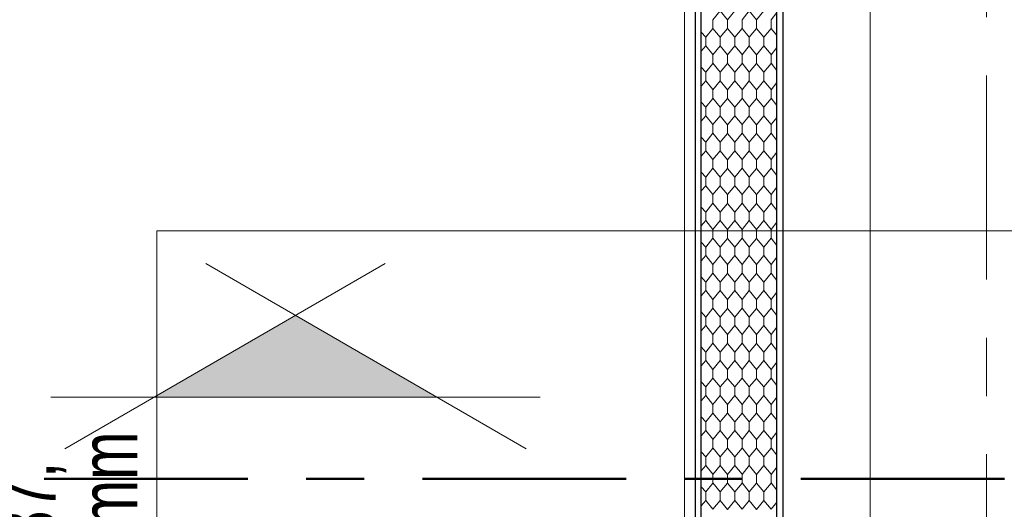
# Model space of a CAD drawing. Header units: metres. Extents: x 1306 to 1412, y -79 to 41.
# Tile 206 of 256: x 1341.459 to 1343.151, y -25.013 to -24.173. Entities that reach past the tile are written whole.
import ezdxf

# ---------------------------------------------------------------- set-up
doc = ezdxf.new("R2010")
doc.units = ezdxf.units.M
doc.header["$PDMODE"] = 65
doc.linetypes.add('AUSGEZOGEN', pattern=[0])
doc.linetypes.add('STRICHPUNKT2_S5', pattern=[0.5, 0.35, -0.05, 0.05, -0.05])
for name, color, linetype, lineweight in [('XR$2$Achsen', 4, 'AUSGEZOGEN', 13), ('XR$2$Allgemein', 4, 'AUSGEZOGEN', 13), ('XR$2$Möblierung', 4, 'AUSGEZOGEN', 13), ('XR$2$Schnitt', 1, 'STRICHPUNKT2_S5', 50), ('XR$2$Wand Mauerwerk nt', 7, 'AUSGEZOGEN', 25), ('XR$3$Maßlinie 1_50', 7, 'AUSGEZOGEN', 25), ('XR$3$Text 1_50', 3, 'AUSGEZOGEN', 18), ('XR$5$Muster', 4, 'AUSGEZOGEN', 13), ('XR$7$Türen', 3, 'AUSGEZOGEN', 18)]:
    doc.layers.add(name, color=color, linetype=linetype, lineweight=lineweight)
doc.styles.add('ARIAL', font='arial.ttf')
doc.dimstyles.new('DIMSTYLE_11', dxfattribs={"dimtxt": 0.15, "dimasz": 0.03, "dimexe": 0, "dimexo": 0, "dimgap": 0.075, "dimtad": 2, "dimrnd": 0.005, "dimzin": 4, "dimdsep": 46, "dimtxsty": 'ARIAL', "dimblk1": 'ALL_ML_STRICH', "dimblk2": 'ALL_ML_STRICH', "dimsah": 1, "dimcen": 0, "dimclrd": 3, "dimclre": 3, "dimclrt": 3, "dimadec": 0, "dimazin": 0, "dimtfac": 1, "dimtdec": 0, "dimtix": 1, "dimtmove": 2, "dimatfit": 3, "dimfxl": 0, "dimtzin": 0, "dimlwd": 0, "dimlwe": 25, "dimarcsym": 0})
doc.dimstyles.new('DIMSTYLE_12', dxfattribs={"dimtxt": 0.15, "dimasz": 0.03, "dimexe": 0, "dimexo": 0, "dimgap": 0.075, "dimtad": 2, "dimdec": 3, "dimrnd": 0.005, "dimzin": 4, "dimdsep": 46, "dimtxsty": 'ARIAL', "dimblk1": 'ALL_ML_STRICH', "dimblk2": 'ALL_ML_STRICH', "dimsah": 1, "dimcen": 0, "dimclrd": 3, "dimclre": 3, "dimclrt": 3, "dimadec": 0, "dimazin": 0, "dimtfac": 1, "dimtdec": 0, "dimtix": 1, "dimtmove": 2, "dimatfit": 3, "dimfxl": 0, "dimtzin": 0, "dimlwd": 0, "dimlwe": 25, "dimarcsym": 0})
doc.dimstyles.new('DIMSTYLE_24', dxfattribs={"dimtxt": 0.225, "dimasz": 0.15, "dimexe": 0, "dimexo": 0, "dimgap": 0.1125, "dimtad": 2, "dimrnd": 0.005, "dimzin": 4, "dimdsep": 46, "dimtxsty": 'ARIAL', "dimblk1": 'ALL_ML_STRICH', "dimblk2": 'ALL_ML_STRICH', "dimsah": 1, "dimcen": 0, "dimclrd": 3, "dimclre": 3, "dimclrt": 3, "dimadec": 0, "dimazin": 0, "dimtfac": 1, "dimtdec": 0, "dimtix": 1, "dimtmove": 2, "dimatfit": 3, "dimfxl": 0, "dimtzin": 0, "dimlwd": 0, "dimlwe": 25, "dimarcsym": 0})

# ---------------------------------------------------------------- blocks, each defined once
blk = doc.blocks.new('ALL_ML_STRICH')
at = {"color": 0, "linetype": 'ByBlock', "lineweight": -2}
for p, q in [((0, -0.5), (0, 0.5)), ((-0.3, -0.3), (0.3, 0.3)), ((-1, 0), (0.5, 0))]:
    blk.add_line(p, q, dxfattribs=at)
blk = doc.blocks.new('*D923')
at = {"layer": 'DEFPOINTS', "color": 3, "linetype": 'AUSGEZOGEN', "lineweight": 25, "transparency": 33554687}
for p in [(1369.608, -23.6582), (1340.4241, -25.2932), (1369.4799, -25.2932)]:
    blk.add_point(p, dxfattribs=at)
at = {"layer": 'XR$3$Maßlinie 1_50', "color": 3, "linetype": 'AUSGEZOGEN', "lineweight": -2, "transparency": 33554687}
for p, q in [((1340.4741, -23.6582), (1340.4241, -23.6582)), ((1340.4241, -25.2932), (1340.4241, -23.6582)), ((1340.4741, -25.2932), (1340.4241, -25.2932))]:
    blk.add_line(p, q, dxfattribs=at)
at = {"layer": 'XR$3$Maßlinie 1_50', "color": 3, "linetype": 'AUSGEZOGEN', "lineweight": 25, "transparency": 33554687, "xscale": 0.03000000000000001, "yscale": 0.03000000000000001, "zscale": 0.03000000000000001}
for p, rotation in [((1340.4241, -23.6582), 90), ((1340.4241, -25.2932), 270)]:
    blk.add_blockref('ALL_ML_STRICH', p, dxfattribs=dict(at, rotation=rotation))
at = {"layer": 'XR$3$Maßlinie 1_50', "color": 3, "linetype": 'AUSGEZOGEN', "lineweight": 25, "transparency": 33554687, "insert": (1340.2964, -24.4548), "char_height": 0.15, "width": 0.6, "attachment_point": 5, "rotation": 90, "style": 'ARIAL'}
blk.add_mtext('\\W0.80;\\A1;{\\A1;{1.63\\H0.099000;\\S5^ ;}}', dxfattribs=at)
blk = doc.blocks.new('*D936')
at = {"layer": 'DEFPOINTS', "color": 3, "linetype": 'AUSGEZOGEN', "lineweight": 25, "transparency": 33554687}
for p in [(1364.6906, -20.5332), (1338.8241, -25.2932), (1365.5224, -25.2932)]:
    blk.add_point(p, dxfattribs=at)
at = {"layer": 'XR$3$Maßlinie 1_50', "color": 3, "linetype": 'AUSGEZOGEN', "lineweight": -2, "transparency": 33554687}
for p, q in [((1338.8741, -20.5332), (1338.8241, -20.5332)), ((1338.8241, -25.2932), (1338.8241, -20.5332)), ((1338.8741, -25.2932), (1338.8241, -25.2932))]:
    blk.add_line(p, q, dxfattribs=at)
at = {"layer": 'XR$3$Maßlinie 1_50', "color": 3, "linetype": 'AUSGEZOGEN', "lineweight": 25, "transparency": 33554687, "xscale": 0.03000000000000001, "yscale": 0.03000000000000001, "zscale": 0.03000000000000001}
for p, rotation in [((1338.8241, -20.5332), 90), ((1338.8241, -25.2932), 270)]:
    blk.add_blockref('ALL_ML_STRICH', p, dxfattribs=dict(at, rotation=rotation))
at = {"layer": 'XR$3$Maßlinie 1_50', "color": 3, "linetype": 'AUSGEZOGEN', "lineweight": 25, "transparency": 33554687, "insert": (1338.6965, -22.9045), "char_height": 0.15, "width": 0.48, "attachment_point": 5, "rotation": 90, "style": 'ARIAL'}
blk.add_mtext('\\W0.80;\\A1;{\\A1;{4.76\\H0.099000;\\S^ ;}}', dxfattribs=at)
blk = doc.blocks.new('*D941')
at = {"layer": 'DEFPOINTS', "color": 3, "linetype": 'AUSGEZOGEN', "lineweight": 25, "transparency": 33554687}
for p in [(1345.781, -15.8182), (1336.4241, -30.1182), (1345.781, -30.1182)]:
    blk.add_point(p, dxfattribs=at)
at = {"layer": 'XR$3$Maßlinie 1_50', "color": 3, "linetype": 'AUSGEZOGEN', "lineweight": -2, "transparency": 33554687}
for p, q in [((1337.0241, -15.8182), (1336.4241, -15.8182)), ((1336.4241, -30.1182), (1336.4241, -15.8182)), ((1337.0241, -30.1182), (1336.4241, -30.1182))]:
    blk.add_line(p, q, dxfattribs=at)
at = {"layer": 'XR$3$Maßlinie 1_50', "color": 3, "linetype": 'AUSGEZOGEN', "lineweight": 25, "transparency": 33554687, "xscale": 0.15, "yscale": 0.15, "zscale": 0.15}
for p, rotation in [((1336.4241, -15.8182), 90), ((1336.4241, -30.1182), 270)]:
    blk.add_blockref('ALL_ML_STRICH', p, dxfattribs=dict(at, rotation=rotation))
at = {"layer": 'XR$3$Maßlinie 1_50', "color": 3, "linetype": 'AUSGEZOGEN', "lineweight": 25, "transparency": 33554687, "insert": (1336.2577, -22.9617), "char_height": 0.225, "width": 0.9, "attachment_point": 5, "rotation": 90, "style": 'ARIAL'}
blk.add_mtext('\\W0.80;\\A1;{\\fArial|i0|b1;\\A1;{14.30\\H0.148500;\\S^ ;}}', dxfattribs=at)
blk = doc.blocks.new('*D947')
at = {"layer": 'DEFPOINTS', "color": 3, "linetype": 'AUSGEZOGEN', "lineweight": 25, "transparency": 33554687}
for p in [(1360.4431, -16.2182), (1338.0241, -29.7182), (1360.4431, -29.7182)]:
    blk.add_point(p, dxfattribs=at)
at = {"layer": 'XR$3$Maßlinie 1_50', "color": 3, "linetype": 'AUSGEZOGEN', "lineweight": -2, "transparency": 33554687}
for p, q in [((1338.0741, -16.2182), (1338.0241, -16.2182)), ((1338.0241, -29.7182), (1338.0241, -16.2182)), ((1338.0741, -29.7182), (1338.0241, -29.7182))]:
    blk.add_line(p, q, dxfattribs=at)
at = {"layer": 'XR$3$Maßlinie 1_50', "color": 3, "linetype": 'AUSGEZOGEN', "lineweight": 25, "transparency": 33554687, "xscale": 0.03000000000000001, "yscale": 0.03000000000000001, "zscale": 0.03000000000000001}
for p, rotation in [((1338.0241, -16.2182), 90), ((1338.0241, -29.7182), 270)]:
    blk.add_blockref('ALL_ML_STRICH', p, dxfattribs=dict(at, rotation=rotation))
at = {"layer": 'XR$3$Maßlinie 1_50', "color": 3, "linetype": 'AUSGEZOGEN', "lineweight": 25, "transparency": 33554687, "insert": (1337.8964, -22.964), "char_height": 0.15, "width": 0.6, "attachment_point": 5, "rotation": 90, "style": 'ARIAL'}
blk.add_mtext('\\W0.80;\\A1;{\\A1;{13.50\\H0.099000;\\S^ ;}}', dxfattribs=at)
blk = doc.blocks.new('*D954')
at = {"layer": 'DEFPOINTS', "color": 3, "linetype": 'AUSGEZOGEN', "lineweight": 25, "transparency": 33554687}
for p in [(1348.5771, -16.2182), (1337.2241, -29.7182), (1351.262, -29.7182)]:
    blk.add_point(p, dxfattribs=at)
at = {"layer": 'XR$3$Maßlinie 1_50', "color": 3, "linetype": 'AUSGEZOGEN', "lineweight": -2, "transparency": 33554687}
for p, q in [((1337.2741, -16.2182), (1337.2241, -16.2182)), ((1337.2241, -29.7182), (1337.2241, -16.2182)), ((1337.2741, -29.7182), (1337.2241, -29.7182))]:
    blk.add_line(p, q, dxfattribs=at)
at = {"layer": 'XR$3$Maßlinie 1_50', "color": 3, "linetype": 'AUSGEZOGEN', "lineweight": 25, "transparency": 33554687, "xscale": 0.03000000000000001, "yscale": 0.03000000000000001, "zscale": 0.03000000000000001}
for p, rotation in [((1337.2241, -16.2182), 90), ((1337.2241, -29.7182), 270)]:
    blk.add_blockref('ALL_ML_STRICH', p, dxfattribs=dict(at, rotation=rotation))
at = {"layer": 'XR$3$Maßlinie 1_50', "color": 3, "linetype": 'AUSGEZOGEN', "lineweight": 25, "transparency": 33554687, "insert": (1337.0964, -22.964), "char_height": 0.15, "width": 0.6, "attachment_point": 5, "rotation": 90, "style": 'ARIAL'}
blk.add_mtext('\\W0.80;\\A1;{\\A1;{13.50\\H0.099000;\\S^ ;}}', dxfattribs=at)
blk = doc.blocks.new('*D959')
at = {"layer": 'DEFPOINTS', "color": 3, "linetype": 'AUSGEZOGEN', "lineweight": 25, "transparency": 33554687}
for p in [(1342.9601, -15.8182), (1341.2241, -27.7032), (1342.6271, -27.7032)]:
    blk.add_point(p, dxfattribs=at)
at = {"layer": 'XR$3$Maßlinie 1_50', "color": 3, "linetype": 'AUSGEZOGEN', "lineweight": -2, "transparency": 33554687}
for p, q in [((1341.2741, -15.8182), (1341.2241, -15.8182)), ((1341.2241, -27.7032), (1341.2241, -15.8182)), ((1341.2741, -27.7032), (1341.2241, -27.7032))]:
    blk.add_line(p, q, dxfattribs=at)
at = {"layer": 'XR$3$Maßlinie 1_50', "color": 3, "linetype": 'AUSGEZOGEN', "lineweight": 25, "transparency": 33554687, "xscale": 0.03000000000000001, "yscale": 0.03000000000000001, "zscale": 0.03000000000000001}
for p, rotation in [((1341.2241, -15.8182), 90), ((1341.2241, -27.7032), 270)]:
    blk.add_blockref('ALL_ML_STRICH', p, dxfattribs=dict(at, rotation=rotation))
at = {"layer": 'XR$3$Maßlinie 1_50', "color": 3, "linetype": 'AUSGEZOGEN', "lineweight": 25, "transparency": 33554687, "insert": (1341.0965, -21.7445), "char_height": 0.15, "width": 0.72, "attachment_point": 5, "rotation": 90, "style": 'ARIAL'}
blk.add_mtext('\\W0.80;\\A1;{\\A1;{11.88\\H0.099000;\\S5^ ;}}', dxfattribs=at)
blk = doc.blocks.new('*D1081')
at = {"layer": 'DEFPOINTS', "color": 3, "linetype": 'AUSGEZOGEN', "lineweight": 25, "transparency": 33554687}
for p in [(1365.909, -20.5332), (1339.6241, -25.2932), (1365.8652, -25.2932)]:
    blk.add_point(p, dxfattribs=at)
at = {"layer": 'XR$3$Maßlinie 1_50', "color": 3, "linetype": 'AUSGEZOGEN', "lineweight": -2, "transparency": 33554687}
for p, q in [((1339.6741, -20.5332), (1339.6241, -20.5332)), ((1339.6241, -25.2932), (1339.6241, -20.5332)), ((1339.6741, -25.2932), (1339.6241, -25.2932))]:
    blk.add_line(p, q, dxfattribs=at)
at = {"layer": 'XR$3$Maßlinie 1_50', "color": 3, "linetype": 'AUSGEZOGEN', "lineweight": 25, "transparency": 33554687, "xscale": 0.03000000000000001, "yscale": 0.03000000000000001, "zscale": 0.03000000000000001}
for p, rotation in [((1339.6241, -20.5332), 90), ((1339.6241, -25.2932), 270)]:
    blk.add_blockref('ALL_ML_STRICH', p, dxfattribs=dict(at, rotation=rotation))
at = {"layer": 'XR$3$Maßlinie 1_50', "color": 3, "linetype": 'AUSGEZOGEN', "lineweight": 25, "transparency": 33554687, "insert": (1339.4965, -22.9045), "char_height": 0.15, "width": 0.48, "attachment_point": 5, "rotation": 90, "style": 'ARIAL'}
blk.add_mtext('\\W0.80;\\A1;{\\A1;{4.76\\H0.099000;\\S^ ;}}', dxfattribs=at)
blk = doc.blocks.new('MUSTER_1')
at = {"layer": 'XR$5$Muster', "color": 52, "linetype": 'AUSGEZOGEN', "lineweight": 13, "transparency": 33554687}
for p, q in [((1342.75, -24.1726), (1342.7601, -24.1601)), ((1342.65, -24.18), (1342.65, -24.1726)), ((1342.65, -24.1874), (1342.65, -24.18)), ((1342.675, -24.1727), (1342.675, -24.18)), ((1342.675, -24.1879), (1342.675, -24.18)), ((1342.7, -24.18), (1342.7, -24.1726)), ((1342.7, -24.1874), (1342.7, -24.18)), ((1342.725, -24.1727), (1342.725, -24.18)), ((1342.725, -24.1879), (1342.725, -24.18)), ((1342.75, -24.18), (1342.75, -24.1726)), ((1342.75, -24.1874), (1342.75, -24.18)), ((1342.6376, -24.2027), (1342.6301, -24.194)), ((1342.65, -24.1875), (1342.6376, -24.2027)), ((1342.6625, -24.2027), (1342.65, -24.1874)), ((1342.7, -24.1875), (1342.6876, -24.2027)), ((1342.7125, -24.2027), (1342.7, -24.1874)), ((1342.75, -24.1875), (1342.7376, -24.2027)), ((1342.7601, -24.1999), (1342.75, -24.1874)), ((1342.6301, -24.2264), (1342.6376, -24.2173)), ((1342.6376, -24.2173), (1342.6376, -24.2027)), ((1342.65, -24.2325), (1342.6376, -24.2173)), ((1342.6625, -24.2027), (1342.6625, -24.2173)), ((1342.6876, -24.2173), (1342.6876, -24.2027)), ((1342.7, -24.2325), (1342.6876, -24.2173)), ((1342.7125, -24.2027), (1342.7125, -24.2173)), ((1342.7376, -24.2173), (1342.7376, -24.2027)), ((1342.75, -24.2325), (1342.7376, -24.2173)), ((1342.65, -24.24), (1342.65, -24.2326)), ((1342.675, -24.2327), (1342.675, -24.24)), ((1342.7, -24.24), (1342.7, -24.2326)), ((1342.725, -24.2327), (1342.725, -24.24)), ((1342.75, -24.2326), (1342.7601, -24.2201)), ((1342.75, -24.24), (1342.75, -24.2326)), ((1342.65, -24.2475), (1342.6376, -24.2627)), ((1342.65, -24.2474), (1342.65, -24.24)), ((1342.6625, -24.2627), (1342.65, -24.2474)), ((1342.675, -24.2479), (1342.675, -24.24)), ((1342.7, -24.2475), (1342.6876, -24.2627)), ((1342.7, -24.2474), (1342.7, -24.24)), ((1342.7125, -24.2627), (1342.7, -24.2474)), ((1342.725, -24.2479), (1342.725, -24.24)), ((1342.75, -24.2475), (1342.7376, -24.2627)), ((1342.75, -24.2474), (1342.75, -24.24)), ((1342.7601, -24.2599), (1342.75, -24.2474)), ((1342.6376, -24.2627), (1342.6301, -24.254)), ((1342.6376, -24.2773), (1342.6376, -24.2627)), ((1342.6625, -24.2627), (1342.6625, -24.2773)), ((1342.6876, -24.2773), (1342.6876, -24.2627)), ((1342.7125, -24.2627), (1342.7125, -24.2773)), ((1342.7376, -24.2773), (1342.7376, -24.2627)), ((1342.6301, -24.2864), (1342.6376, -24.2773)), ((1342.65, -24.2925), (1342.6376, -24.2773)), ((1342.7, -24.2925), (1342.6876, -24.2773)), ((1342.75, -24.2925), (1342.7376, -24.2773)), ((1342.75, -24.2926), (1342.7601, -24.2801)), ((1342.65, -24.3), (1342.65, -24.2926)), ((1342.65, -24.3074), (1342.65, -24.3)), ((1342.675, -24.2927), (1342.675, -24.3)), ((1342.675, -24.3079), (1342.675, -24.3)), ((1342.7, -24.3), (1342.7, -24.2926)), ((1342.7, -24.3074), (1342.7, -24.3)), ((1342.725, -24.2927), (1342.725, -24.3)), ((1342.725, -24.3079), (1342.725, -24.3)), ((1342.75, -24.3), (1342.75, -24.2926)), ((1342.75, -24.3074), (1342.75, -24.3)), ((1342.6376, -24.3227), (1342.6301, -24.314)), ((1342.65, -24.3075), (1342.6376, -24.3227)), ((1342.6625, -24.3227), (1342.65, -24.3074)), ((1342.7, -24.3075), (1342.6876, -24.3227)), ((1342.7125, -24.3227), (1342.7, -24.3074)), ((1342.75, -24.3075), (1342.7376, -24.3227)), ((1342.7601, -24.3199), (1342.75, -24.3074)), ((1342.6376, -24.3373), (1342.6376, -24.3227)), ((1342.6625, -24.3227), (1342.6625, -24.3373)), ((1342.6876, -24.3373), (1342.6876, -24.3227)), ((1342.7125, -24.3227), (1342.7125, -24.3373)), ((1342.7376, -24.3373), (1342.7376, -24.3227)), ((1342.6301, -24.3464), (1342.6376, -24.3373)), ((1342.65, -24.3525), (1342.6376, -24.3373)), ((1342.65, -24.36), (1342.65, -24.3526)), ((1342.675, -24.3527), (1342.675, -24.36)), ((1342.7, -24.3525), (1342.6876, -24.3373)), ((1342.7, -24.36), (1342.7, -24.3526)), ((1342.725, -24.3527), (1342.725, -24.36)), ((1342.75, -24.3525), (1342.7376, -24.3373)), ((1342.75, -24.3526), (1342.7601, -24.3401)), ((1342.75, -24.36), (1342.75, -24.3526)), ((1342.65, -24.3675), (1342.6376, -24.3827)), ((1342.65, -24.3674), (1342.65, -24.36)), ((1342.6625, -24.3827), (1342.65, -24.3674)), ((1342.675, -24.3679), (1342.675, -24.36)), ((1342.7, -24.3675), (1342.6876, -24.3827)), ((1342.7, -24.3674), (1342.7, -24.36)), ((1342.7125, -24.3827), (1342.7, -24.3674)), ((1342.725, -24.3679), (1342.725, -24.36)), ((1342.75, -24.3675), (1342.7376, -24.3827)), ((1342.75, -24.3674), (1342.75, -24.36)), ((1342.7601, -24.3799), (1342.75, -24.3674)), ((1342.6376, -24.3827), (1342.6301, -24.374)), ((1342.6376, -24.3973), (1342.6376, -24.3827)), ((1342.6625, -24.3827), (1342.6625, -24.3973)), ((1342.6876, -24.3973), (1342.6876, -24.3827)), ((1342.7125, -24.3827), (1342.7125, -24.3973)), ((1342.7376, -24.3973), (1342.7376, -24.3827)), ((1342.6301, -24.4064), (1342.6376, -24.3973)), ((1342.65, -24.4125), (1342.6376, -24.3973)), ((1342.7, -24.4125), (1342.6876, -24.3973)), ((1342.75, -24.4125), (1342.7376, -24.3973)), ((1342.75, -24.4126), (1342.7601, -24.4001)), ((1342.65, -24.42), (1342.65, -24.4126)), ((1342.65, -24.4274), (1342.65, -24.42)), ((1342.675, -24.4127), (1342.675, -24.42)), ((1342.675, -24.4279), (1342.675, -24.42)), ((1342.7, -24.42), (1342.7, -24.4126)), ((1342.7, -24.4274), (1342.7, -24.42)), ((1342.725, -24.4127), (1342.725, -24.42)), ((1342.725, -24.4279), (1342.725, -24.42)), ((1342.75, -24.42), (1342.75, -24.4126)), ((1342.75, -24.4274), (1342.75, -24.42)), ((1342.6376, -24.4427), (1342.6301, -24.434)), ((1342.65, -24.4275), (1342.6376, -24.4427)), ((1342.6625, -24.4427), (1342.65, -24.4274)), ((1342.7, -24.4275), (1342.6876, -24.4427)), ((1342.7125, -24.4427), (1342.7, -24.4274)), ((1342.75, -24.4275), (1342.7376, -24.4427)), ((1342.7601, -24.4399), (1342.75, -24.4274)), ((1342.6376, -24.4573), (1342.6376, -24.4427)), ((1342.6625, -24.4427), (1342.6625, -24.4573)), ((1342.6876, -24.4573), (1342.6876, -24.4427)), ((1342.7125, -24.4427), (1342.7125, -24.4573)), ((1342.7376, -24.4573), (1342.7376, -24.4427)), ((1342.6301, -24.4664), (1342.6376, -24.4573)), ((1342.65, -24.4725), (1342.6376, -24.4573)), ((1342.7, -24.4725), (1342.6876, -24.4573)), ((1342.75, -24.4725), (1342.7376, -24.4573)), ((1342.75, -24.4726), (1342.7601, -24.4601)), ((1342.65, -24.4875), (1342.6376, -24.5027)), ((1342.65, -24.48), (1342.65, -24.4726)), ((1342.65, -24.4874), (1342.65, -24.48)), ((1342.6625, -24.5027), (1342.65, -24.4874)), ((1342.675, -24.4727), (1342.675, -24.48)), ((1342.675, -24.4879), (1342.675, -24.48)), ((1342.7, -24.4875), (1342.6876, -24.5027)), ((1342.7, -24.48), (1342.7, -24.4726)), ((1342.7, -24.4874), (1342.7, -24.48)), ((1342.7125, -24.5027), (1342.7, -24.4874)), ((1342.725, -24.4727), (1342.725, -24.48)), ((1342.725, -24.4879), (1342.725, -24.48)), ((1342.75, -24.4875), (1342.7376, -24.5027)), ((1342.75, -24.48), (1342.75, -24.4726)), ((1342.75, -24.4874), (1342.75, -24.48)), ((1342.7601, -24.4999), (1342.75, -24.4874)), ((1342.6376, -24.5027), (1342.6301, -24.494)), ((1342.6376, -24.5173), (1342.6376, -24.5027)), ((1342.6625, -24.5027), (1342.6625, -24.5173)), ((1342.6876, -24.5173), (1342.6876, -24.5027)), ((1342.7125, -24.5027), (1342.7125, -24.5173)), ((1342.7376, -24.5173), (1342.7376, -24.5027)), ((1342.6301, -24.5264), (1342.6376, -24.5173)), ((1342.65, -24.5325), (1342.6376, -24.5173)), ((1342.7, -24.5325), (1342.6876, -24.5173)), ((1342.75, -24.5325), (1342.7376, -24.5173)), ((1342.75, -24.5326), (1342.7601, -24.5201)), ((1342.65, -24.54), (1342.65, -24.5326)), ((1342.65, -24.5474), (1342.65, -24.54)), ((1342.675, -24.5327), (1342.675, -24.54)), ((1342.675, -24.5479), (1342.675, -24.54)), ((1342.7, -24.54), (1342.7, -24.5326)), ((1342.7, -24.5474), (1342.7, -24.54)), ((1342.725, -24.5327), (1342.725, -24.54)), ((1342.725, -24.5479), (1342.725, -24.54)), ((1342.75, -24.54), (1342.75, -24.5326)), ((1342.75, -24.5474), (1342.75, -24.54)), ((1342.6376, -24.5627), (1342.6301, -24.554)), ((1342.65, -24.5475), (1342.6376, -24.5627)), ((1342.6625, -24.5627), (1342.65, -24.5474)), ((1342.7, -24.5475), (1342.6876, -24.5627)), ((1342.7125, -24.5627), (1342.7, -24.5474)), ((1342.75, -24.5475), (1342.7376, -24.5627)), ((1342.7601, -24.5599), (1342.75, -24.5474)), ((1342.6376, -24.5773), (1342.6376, -24.5627)), ((1342.6625, -24.5627), (1342.6625, -24.5773)), ((1342.6876, -24.5773), (1342.6876, -24.5627)), ((1342.7125, -24.5627), (1342.7125, -24.5773)), ((1342.7376, -24.5773), (1342.7376, -24.5627)), ((1342.6301, -24.5864), (1342.6376, -24.5773)), ((1342.65, -24.5925), (1342.6376, -24.5773)), ((1342.7, -24.5925), (1342.6876, -24.5773)), ((1342.75, -24.5925), (1342.7376, -24.5773)), ((1342.75, -24.5926), (1342.7601, -24.5801)), ((1342.65, -24.6075), (1342.6376, -24.6227)), ((1342.65, -24.6), (1342.65, -24.5926)), ((1342.65, -24.6074), (1342.65, -24.6)), ((1342.6625, -24.6227), (1342.65, -24.6074)), ((1342.675, -24.5927), (1342.675, -24.6)), ((1342.675, -24.6079), (1342.675, -24.6)), ((1342.7, -24.6075), (1342.6876, -24.6227)), ((1342.7, -24.6), (1342.7, -24.5926)), ((1342.7, -24.6074), (1342.7, -24.6)), ((1342.7125, -24.6227), (1342.7, -24.6074)), ((1342.725, -24.5927), (1342.725, -24.6)), ((1342.725, -24.6079), (1342.725, -24.6)), ((1342.75, -24.6075), (1342.7376, -24.6227)), ((1342.75, -24.6), (1342.75, -24.5926)), ((1342.75, -24.6074), (1342.75, -24.6)), ((1342.7601, -24.6199), (1342.75, -24.6074)), ((1342.6376, -24.6227), (1342.6301, -24.614)), ((1342.6376, -24.6373), (1342.6376, -24.6227)), ((1342.6625, -24.6227), (1342.6625, -24.6373)), ((1342.6876, -24.6373), (1342.6876, -24.6227)), ((1342.7125, -24.6227), (1342.7125, -24.6373)), ((1342.7376, -24.6373), (1342.7376, -24.6227)), ((1342.6301, -24.6464), (1342.6376, -24.6373)), ((1342.65, -24.6525), (1342.6376, -24.6373)), ((1342.7, -24.6525), (1342.6876, -24.6373)), ((1342.75, -24.6525), (1342.7376, -24.6373)), ((1342.75, -24.6526), (1342.7601, -24.6401)), ((1342.65, -24.66), (1342.65, -24.6526)), ((1342.675, -24.6527), (1342.675, -24.66)), ((1342.7, -24.66), (1342.7, -24.6526)), ((1342.725, -24.6527), (1342.725, -24.66)), ((1342.75, -24.66), (1342.75, -24.6526)), ((1342.6376, -24.6827), (1342.6301, -24.674)), ((1342.65, -24.6675), (1342.6376, -24.6827)), ((1342.65, -24.6674), (1342.65, -24.66)), ((1342.6625, -24.6827), (1342.65, -24.6674)), ((1342.675, -24.6679), (1342.675, -24.66)), ((1342.7, -24.6675), (1342.6876, -24.6827)), ((1342.7, -24.6674), (1342.7, -24.66)), ((1342.7125, -24.6827), (1342.7, -24.6674)), ((1342.725, -24.6679), (1342.725, -24.66)), ((1342.75, -24.6675), (1342.7376, -24.6827)), ((1342.75, -24.6674), (1342.75, -24.66)), ((1342.7601, -24.6799), (1342.75, -24.6674)), ((1342.6376, -24.6973), (1342.6376, -24.6827)), ((1342.6625, -24.6827), (1342.6625, -24.6973)), ((1342.6876, -24.6973), (1342.6876, -24.6827)), ((1342.7125, -24.6827), (1342.7125, -24.6973)), ((1342.7376, -24.6973), (1342.7376, -24.6827)), ((1342.6301, -24.7064), (1342.6376, -24.6973)), ((1342.65, -24.7125), (1342.6376, -24.6973)), ((1342.7, -24.7125), (1342.6876, -24.6973)), ((1342.75, -24.7125), (1342.7376, -24.6973)), ((1342.75, -24.7126), (1342.7601, -24.7001)), ((1342.65, -24.72), (1342.65, -24.7126)), ((1342.65, -24.7274), (1342.65, -24.72)), ((1342.675, -24.7127), (1342.675, -24.72)), ((1342.675, -24.7279), (1342.675, -24.72)), ((1342.7, -24.72), (1342.7, -24.7126)), ((1342.7, -24.7274), (1342.7, -24.72)), ((1342.725, -24.7127), (1342.725, -24.72)), ((1342.725, -24.7279), (1342.725, -24.72)), ((1342.75, -24.72), (1342.75, -24.7126)), ((1342.75, -24.7274), (1342.75, -24.72)), ((1342.6376, -24.7427), (1342.6301, -24.734)), ((1342.65, -24.7275), (1342.6376, -24.7427)), ((1342.6376, -24.7573), (1342.6376, -24.7427)), ((1342.6625, -24.7427), (1342.65, -24.7274)), ((1342.6625, -24.7427), (1342.6625, -24.7573)), ((1342.7, -24.7275), (1342.6876, -24.7427)), ((1342.6876, -24.7573), (1342.6876, -24.7427)), ((1342.7125, -24.7427), (1342.7, -24.7274)), ((1342.7125, -24.7427), (1342.7125, -24.7573)), ((1342.75, -24.7275), (1342.7376, -24.7427)), ((1342.7376, -24.7573), (1342.7376, -24.7427)), ((1342.7601, -24.7399), (1342.75, -24.7274)), ((1342.6301, -24.7664), (1342.6376, -24.7573)), ((1342.65, -24.7725), (1342.6376, -24.7573)), ((1342.7, -24.7725), (1342.6876, -24.7573)), ((1342.75, -24.7725), (1342.7376, -24.7573)), ((1342.65, -24.78), (1342.65, -24.7726)), ((1342.675, -24.7727), (1342.675, -24.78)), ((1342.7, -24.78), (1342.7, -24.7726)), ((1342.725, -24.7727), (1342.725, -24.78)), ((1342.75, -24.7726), (1342.7601, -24.7601)), ((1342.75, -24.78), (1342.75, -24.7726)), ((1342.65, -24.7875), (1342.6376, -24.8027)), ((1342.65, -24.7874), (1342.65, -24.78)), ((1342.6625, -24.8027), (1342.65, -24.7874)), ((1342.675, -24.7879), (1342.675, -24.78)), ((1342.7, -24.7875), (1342.6876, -24.8027)), ((1342.7, -24.7874), (1342.7, -24.78)), ((1342.7125, -24.8027), (1342.7, -24.7874)), ((1342.725, -24.7879), (1342.725, -24.78)), ((1342.75, -24.7875), (1342.7376, -24.8027)), ((1342.75, -24.7874), (1342.75, -24.78)), ((1342.7601, -24.7999), (1342.75, -24.7874)), ((1342.6376, -24.8027), (1342.6301, -24.794)), ((1342.6376, -24.8173), (1342.6376, -24.8027)), ((1342.6625, -24.8027), (1342.6625, -24.8173)), ((1342.6876, -24.8173), (1342.6876, -24.8027)), ((1342.7125, -24.8027), (1342.7125, -24.8173)), ((1342.7376, -24.8173), (1342.7376, -24.8027)), ((1342.6301, -24.8264), (1342.6376, -24.8173)), ((1342.65, -24.8325), (1342.6376, -24.8173)), ((1342.7, -24.8325), (1342.6876, -24.8173)), ((1342.75, -24.8325), (1342.7376, -24.8173)), ((1342.75, -24.8326), (1342.7601, -24.8201)), ((1342.65, -24.84), (1342.65, -24.8326)), ((1342.65, -24.8474), (1342.65, -24.84)), ((1342.675, -24.8327), (1342.675, -24.84)), ((1342.675, -24.8479), (1342.675, -24.84)), ((1342.7, -24.84), (1342.7, -24.8326)), ((1342.7, -24.8474), (1342.7, -24.84)), ((1342.725, -24.8327), (1342.725, -24.84)), ((1342.725, -24.8479), (1342.725, -24.84)), ((1342.75, -24.84), (1342.75, -24.8326)), ((1342.75, -24.8474), (1342.75, -24.84)), ((1342.6376, -24.8627), (1342.6301, -24.854)), ((1342.65, -24.8475), (1342.6376, -24.8627)), ((1342.6625, -24.8627), (1342.65, -24.8474)), ((1342.7, -24.8475), (1342.6876, -24.8627)), ((1342.7125, -24.8627), (1342.7, -24.8474)), ((1342.75, -24.8475), (1342.7376, -24.8627)), ((1342.7601, -24.8599), (1342.75, -24.8474)), ((1342.6301, -24.8864), (1342.6376, -24.8773)), ((1342.6376, -24.8773), (1342.6376, -24.8627)), ((1342.65, -24.8925), (1342.6376, -24.8773)), ((1342.6625, -24.8627), (1342.6625, -24.8773)), ((1342.6876, -24.8773), (1342.6876, -24.8627)), ((1342.7, -24.8925), (1342.6876, -24.8773)), ((1342.7125, -24.8627), (1342.7125, -24.8773)), ((1342.7376, -24.8773), (1342.7376, -24.8627)), ((1342.75, -24.8925), (1342.7376, -24.8773)), ((1342.65, -24.9), (1342.65, -24.8926)), ((1342.675, -24.8927), (1342.675, -24.9)), ((1342.7, -24.9), (1342.7, -24.8926)), ((1342.725, -24.8927), (1342.725, -24.9)), ((1342.75, -24.8926), (1342.7601, -24.8801)), ((1342.75, -24.9), (1342.75, -24.8926)), ((1342.65, -24.9075), (1342.6376, -24.9227)), ((1342.65, -24.9074), (1342.65, -24.9)), ((1342.6625, -24.9227), (1342.65, -24.9074)), ((1342.675, -24.9079), (1342.675, -24.9)), ((1342.7, -24.9075), (1342.6876, -24.9227)), ((1342.7, -24.9074), (1342.7, -24.9)), ((1342.7125, -24.9227), (1342.7, -24.9074)), ((1342.725, -24.9079), (1342.725, -24.9)), ((1342.75, -24.9075), (1342.7376, -24.9227)), ((1342.75, -24.9074), (1342.75, -24.9)), ((1342.7601, -24.9199), (1342.75, -24.9074)), ((1342.6376, -24.9227), (1342.6301, -24.914)), ((1342.6376, -24.9373), (1342.6376, -24.9227)), ((1342.6625, -24.9227), (1342.6625, -24.9373)), ((1342.6876, -24.9373), (1342.6876, -24.9227)), ((1342.7125, -24.9227), (1342.7125, -24.9373)), ((1342.7376, -24.9373), (1342.7376, -24.9227)), ((1342.6301, -24.9464), (1342.6376, -24.9373)), ((1342.65, -24.9525), (1342.6376, -24.9373)), ((1342.7, -24.9525), (1342.6876, -24.9373)), ((1342.75, -24.9525), (1342.7376, -24.9373)), ((1342.75, -24.9526), (1342.7601, -24.9401)), ((1342.65, -24.96), (1342.65, -24.9526)), ((1342.65, -24.9674), (1342.65, -24.96)), ((1342.675, -24.9527), (1342.675, -24.96)), ((1342.675, -24.9679), (1342.675, -24.96)), ((1342.7, -24.96), (1342.7, -24.9526)), ((1342.7, -24.9674), (1342.7, -24.96)), ((1342.725, -24.9527), (1342.725, -24.96)), ((1342.725, -24.9679), (1342.725, -24.96)), ((1342.75, -24.96), (1342.75, -24.9526)), ((1342.75, -24.9674), (1342.75, -24.96)), ((1342.6376, -24.9827), (1342.6301, -24.974)), ((1342.65, -24.9675), (1342.6376, -24.9827)), ((1342.6625, -24.9827), (1342.65, -24.9674)), ((1342.7, -24.9675), (1342.6876, -24.9827)), ((1342.7125, -24.9827), (1342.7, -24.9674)), ((1342.75, -24.9675), (1342.7376, -24.9827)), ((1342.7601, -24.9799), (1342.75, -24.9674)), ((1342.6376, -24.9973), (1342.6376, -24.9827)), ((1342.6625, -24.9827), (1342.6625, -24.9973)), ((1342.6876, -24.9973), (1342.6876, -24.9827)), ((1342.7125, -24.9827), (1342.7125, -24.9973)), ((1342.7376, -24.9973), (1342.7376, -24.9827)), ((1342.6301, -25.0064), (1342.6376, -24.9973)), ((1342.65, -25.0125), (1342.6376, -24.9973)), ((1342.7, -25.0125), (1342.6876, -24.9973)), ((1342.75, -25.0125), (1342.7376, -24.9973)), ((1342.75, -25.0126), (1342.7601, -25.0001))]:
    blk.add_line(p, q, dxfattribs=at)
for points in [[(1342.65, -24.1726), (1342.6625, -24.1573), (1342.675, -24.1727), (1342.6876, -24.1573)], [(1342.7, -24.1726), (1342.7125, -24.1573), (1342.725, -24.1727), (1342.7376, -24.1573)], [(1342.6876, -24.2027), (1342.675, -24.1879), (1342.6625, -24.2027)], [(1342.7376, -24.2027), (1342.725, -24.1879), (1342.7125, -24.2027)], [(1342.65, -24.2326), (1342.6625, -24.2173), (1342.675, -24.2327), (1342.6876, -24.2173)], [(1342.7, -24.2326), (1342.7125, -24.2173), (1342.725, -24.2327), (1342.7376, -24.2173)], [(1342.6876, -24.2627), (1342.675, -24.2479), (1342.6625, -24.2627)], [(1342.7376, -24.2627), (1342.725, -24.2479), (1342.7125, -24.2627)], [(1342.65, -24.2926), (1342.6625, -24.2773), (1342.675, -24.2927), (1342.6876, -24.2773)], [(1342.7, -24.2926), (1342.7125, -24.2773), (1342.725, -24.2927), (1342.7376, -24.2773)], [(1342.6876, -24.3227), (1342.675, -24.3079), (1342.6625, -24.3227)], [(1342.7376, -24.3227), (1342.725, -24.3079), (1342.7125, -24.3227)], [(1342.65, -24.3526), (1342.6625, -24.3373), (1342.675, -24.3527), (1342.6876, -24.3373)], [(1342.7, -24.3526), (1342.7125, -24.3373), (1342.725, -24.3527), (1342.7376, -24.3373)], [(1342.6876, -24.3827), (1342.675, -24.3679), (1342.6625, -24.3827)], [(1342.7376, -24.3827), (1342.725, -24.3679), (1342.7125, -24.3827)], [(1342.65, -24.4126), (1342.6625, -24.3973), (1342.675, -24.4127), (1342.6876, -24.3973)], [(1342.7, -24.4126), (1342.7125, -24.3973), (1342.725, -24.4127), (1342.7376, -24.3973)], [(1342.6876, -24.4427), (1342.675, -24.4279), (1342.6625, -24.4427)], [(1342.7376, -24.4427), (1342.725, -24.4279), (1342.7125, -24.4427)], [(1342.65, -24.4726), (1342.6625, -24.4573), (1342.675, -24.4727), (1342.6876, -24.4573)], [(1342.7, -24.4726), (1342.7125, -24.4573), (1342.725, -24.4727), (1342.7376, -24.4573)], [(1342.6876, -24.5027), (1342.675, -24.4879), (1342.6625, -24.5027)], [(1342.7376, -24.5027), (1342.725, -24.4879), (1342.7125, -24.5027)], [(1342.65, -24.5326), (1342.6625, -24.5173), (1342.675, -24.5327), (1342.6876, -24.5173)], [(1342.7, -24.5326), (1342.7125, -24.5173), (1342.725, -24.5327), (1342.7376, -24.5173)], [(1342.6876, -24.5627), (1342.675, -24.5479), (1342.6625, -24.5627)], [(1342.7376, -24.5627), (1342.725, -24.5479), (1342.7125, -24.5627)], [(1342.65, -24.5926), (1342.6625, -24.5773), (1342.675, -24.5927), (1342.6876, -24.5773)], [(1342.7, -24.5926), (1342.7125, -24.5773), (1342.725, -24.5927), (1342.7376, -24.5773)], [(1342.6876, -24.6227), (1342.675, -24.6079), (1342.6625, -24.6227)], [(1342.7376, -24.6227), (1342.725, -24.6079), (1342.7125, -24.6227)], [(1342.65, -24.6526), (1342.6625, -24.6373), (1342.675, -24.6527), (1342.6876, -24.6373)], [(1342.7, -24.6526), (1342.7125, -24.6373), (1342.725, -24.6527), (1342.7376, -24.6373)], [(1342.6876, -24.6827), (1342.675, -24.6679), (1342.6625, -24.6827)], [(1342.7376, -24.6827), (1342.725, -24.6679), (1342.7125, -24.6827)], [(1342.65, -24.7126), (1342.6625, -24.6973), (1342.675, -24.7127), (1342.6876, -24.6973)], [(1342.7, -24.7126), (1342.7125, -24.6973), (1342.725, -24.7127), (1342.7376, -24.6973)], [(1342.6876, -24.7427), (1342.675, -24.7279), (1342.6625, -24.7427)], [(1342.7376, -24.7427), (1342.725, -24.7279), (1342.7125, -24.7427)], [(1342.65, -24.7726), (1342.6625, -24.7573), (1342.675, -24.7727), (1342.6876, -24.7573)], [(1342.7, -24.7726), (1342.7125, -24.7573), (1342.725, -24.7727), (1342.7376, -24.7573)], [(1342.6876, -24.8027), (1342.675, -24.7879), (1342.6625, -24.8027)], [(1342.7376, -24.8027), (1342.725, -24.7879), (1342.7125, -24.8027)], [(1342.65, -24.8326), (1342.6625, -24.8173), (1342.675, -24.8327), (1342.6876, -24.8173)], [(1342.7, -24.8326), (1342.7125, -24.8173), (1342.725, -24.8327), (1342.7376, -24.8173)], [(1342.6876, -24.8627), (1342.675, -24.8479), (1342.6625, -24.8627)], [(1342.7376, -24.8627), (1342.725, -24.8479), (1342.7125, -24.8627)], [(1342.65, -24.8926), (1342.6625, -24.8773), (1342.675, -24.8927), (1342.6876, -24.8773)], [(1342.7, -24.8926), (1342.7125, -24.8773), (1342.725, -24.8927), (1342.7376, -24.8773)], [(1342.6876, -24.9227), (1342.675, -24.9079), (1342.6625, -24.9227)], [(1342.7376, -24.9227), (1342.725, -24.9079), (1342.7125, -24.9227)], [(1342.65, -24.9526), (1342.6625, -24.9373), (1342.675, -24.9527), (1342.6876, -24.9373)], [(1342.7, -24.9526), (1342.7125, -24.9373), (1342.725, -24.9527), (1342.7376, -24.9373)], [(1342.6876, -24.9827), (1342.675, -24.9679), (1342.6625, -24.9827)], [(1342.7376, -24.9827), (1342.725, -24.9679), (1342.7125, -24.9827)], [(1342.65, -25.0126), (1342.6625, -24.9973), (1342.675, -25.0127), (1342.6876, -24.9973)], [(1342.7, -25.0126), (1342.7125, -24.9973), (1342.725, -25.0127), (1342.7376, -24.9973)]]:
    blk.add_lwpolyline(points, dxfattribs=at)

msp = doc.modelspace()

# ---------------------------------------------------------------- hatches: boundary and pattern name
at = {"layer": 'XR$2$Schnitt', "linetype": 'AUSGEZOGEN', "lineweight": 13, "true_color": 0x000000, "transparency": 33554687}
msp.add_hatch(color=18, dxfattribs=at).paths.add_polyline_path([(1341.6908, -24.82), (1342.1752, -24.82), (1341.933, -24.6801)])

# ---------------------------------------------------------------- linework, layer by layer
at = {"layer": 'XR$2$Achsen', "color": 4, "linetype": 'STRICHPUNKT2_S5', "lineweight": 13, "transparency": 33554687}
msp.add_line((1343.1201, -15.8182), (1343.1201, -30.1182), dxfattribs=at)
at = {"layer": 'XR$2$Allgemein', "color": 7, "linetype": 'AUSGEZOGEN', "lineweight": 25, "transparency": 33554687}
msp.add_line((1342.7701, -16.2182), (1342.7701, -27.7032), dxfattribs=at)
at = {"layer": 'XR$2$Möblierung', "color": 35, "linetype": 'AUSGEZOGEN', "lineweight": 13, "transparency": 33554687}
msp.add_line((1342.6201, -27.7582), (1342.6201, -15.6682), dxfattribs=at)
at = {"layer": 'XR$2$Schnitt', "color": 4, "linetype": 'AUSGEZOGEN', "lineweight": 13, "transparency": 33554687}
for p, q in [((1342.0871, -24.5911), (1341.5366, -24.909)), ((1342.3293, -24.909), (1341.7788, -24.5911)), ((1342.3532, -24.82), (1341.5127, -24.82))]:
    msp.add_line(p, q, dxfattribs=at)
at = {"layer": 'XR$2$Schnitt', "color": 4, "linetype": 'STRICHPUNKT2_S5', "lineweight": 50, "transparency": 33554687}
msp.add_line((1341.5011, -24.9604), (1344.7512, -24.9604), dxfattribs=at)
at = {"layer": 'XR$2$Wand Mauerwerk nt', "color": 4, "linetype": 'AUSGEZOGEN', "lineweight": 13, "transparency": 33554687}
for p, q in [((1342.6015, -27.7582), (1342.6015, -15.6496)), ((1342.9201, -20.9016), (1342.9201, -25.0349))]:
    msp.add_line(p, q, dxfattribs=at)
at = {"layer": 'XR$2$Wand Mauerwerk nt', "color": 4, "linetype": 'AUSGEZOGEN', "lineweight": 25, "transparency": 33554687}
for p, q in [((1342.6201, -27.7582), (1342.6201, -15.6682)), ((1342.6301, -27.7582), (1342.6301, -15.6782)), ((1342.7601, -27.7582), (1342.7601, -15.8082))]:
    msp.add_line(p, q, dxfattribs=at)
at = {"layer": 'XR$7$Türen', "color": 4, "linetype": 'AUSGEZOGEN', "lineweight": 13, "transparency": 33554687}
msp.add_lwpolyline([(1341.6951, -26.0349), (1344.1951, -26.0349), (1344.1951, -24.5349), (1341.6951, -24.5349), (1341.6951, -26.0349)], close=True, dxfattribs=at)

# ---------------------------------------------------------------- block references
at = {"layer": 'XR$5$Muster', "color": 52, "linetype": 'AUSGEZOGEN', "lineweight": 13, "transparency": 33554687}
msp.add_blockref('MUSTER_1', (0, 0), dxfattribs=at)

# ---------------------------------------------------------------- texts
at = {"layer": 'XR$3$Text 1_50', "color": 4, "linetype": 'AUSGEZOGEN', "lineweight": 35, "transparency": 33554687, "insert": (1341.2803, -26.8059), "char_height": 0.1, "width": 1.968048, "attachment_point": 1, "rotation": 90, "line_spacing_factor": 0.843373, "style": 'ARIAL'}
msp.add_mtext('\\A1;{\\fArial|i0|b0;\\H0.100000;\\W0.714286;\\C4;Stb.-Dübelanschluss}\\P{\\fArial|i0|b0;\\H0.100000;\\W0.714286;\\C4;h =400mm, b/l/t = 150/200/10mm, C30/37,}\\P{\\fArial|i0|b0;\\H0.100000;\\W0.714286;\\C4;Würth Bolzenanker W-FAZ/S d/h=10/40mm}\\P{\\fArial|i0|b0;\\H0.100000;\\W0.714286;\\C4;Pos. UK01A}\\P', dxfattribs=at)

# ---------------------------------------------------------------- dimensions: what is measured, and where the dimension line sits
at = {"layer": 'XR$3$Maßlinie 1_50', "color": 3, "linetype": 'AUSGEZOGEN', "lineweight": 25, "transparency": 33554687}
for base, p1, p2, dimstyle, picture, middle in [((1336.4241, -15.8182), (1337.0241, -30.1182), (1337.0241, -15.8182), 'DIMSTYLE_24', '*D941', (1336.2577, -22.9617)), ((1341.2241, -15.8182), (1341.2741, -27.7032), (1341.2741, -15.8182), 'DIMSTYLE_12', '*D959', (1341.0965, -21.7445)), ((1337.2241, -16.2182), (1337.2741, -29.7182), (1337.2741, -16.2182), 'DIMSTYLE_11', '*D954', (1337.0964, -22.964)), ((1338.0241, -16.2182), (1338.0741, -29.7182), (1338.0741, -16.2182), 'DIMSTYLE_11', '*D947', (1337.8964, -22.964)), ((1338.8241, -20.5332), (1338.8741, -25.2932), (1338.8741, -20.5332), 'DIMSTYLE_11', '*D936', (1338.6965, -22.9045)), ((1339.6241, -20.5332), (1339.6741, -25.2932), (1339.6741, -20.5332), 'DIMSTYLE_11', '*D1081', (1339.4965, -22.9045)), ((1340.4241, -23.6582), (1340.4741, -25.2932), (1340.4741, -23.6582), 'DIMSTYLE_12', '*D923', (1340.2964, -24.4548))]:
    dim = msp.add_linear_dim(base=base, p1=p1, p2=p2, angle=90, dimstyle=dimstyle, override={"dimpost": '<>', "dimclrd": 3, "dimclre": 3, "dimclrt": 3, "dimlwd": 0, "dimlwe": 25}, dxfattribs=at)
    dim.commit()
    dim.dimension.update_dxf_attribs({"geometry": picture, "text_midpoint": middle, "dimtype": 160})

doc.saveas('drawing.dxf')
